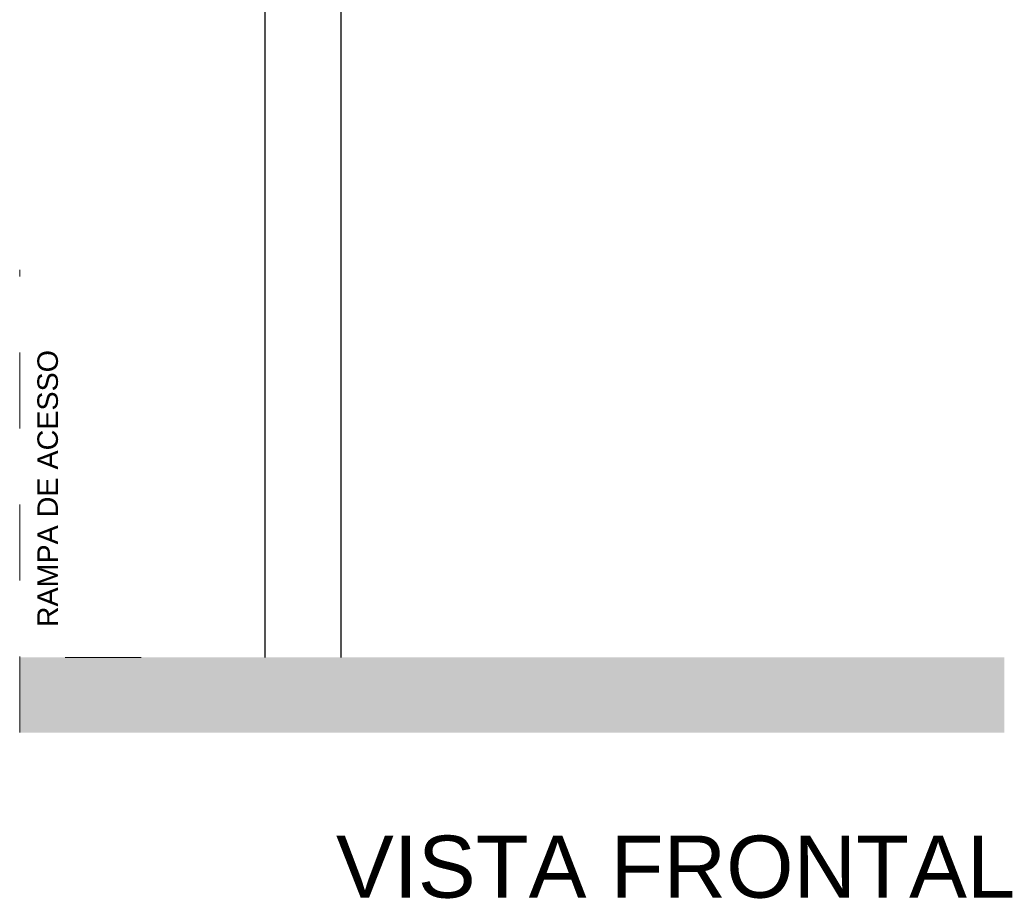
# Model space of a CAD drawing. Extents: x -98 to 248, y -55 to 13.
# Tile 69 of 117: x 164.73 to 166.02, y -18.09 to -16.96. Entities that reach past the tile are written whole.
import ezdxf

# ---------------------------------------------------------------- set-up
doc = ezdxf.new("R2010")
doc.units = 0
doc.header["$LTSCALE"] = 0.01
doc.linetypes.add('Projeção', pattern=[0.003969, 0.002381, -0.001587])
doc.linetypes.add('Traço ponto', pattern=[0.015875, 0.00635, -0.004763, 0, -0.004763])
doc.layers.add('A-DETL', color=7, linetype='Continuous', lineweight=5, true_color=0x00a600)
for name, color, linetype, lineweight in [('A-DETL-GENF', 7, 'Continuous', 5), ('A-FLOR-OVHD', 7, 'Projeção', 5), ('G-ANNO-TEXT', 7, 'Continuous', 9)]:
    doc.layers.add(name, color=color, linetype=linetype, lineweight=lineweight)
doc.layers.add('PDF5_Text', color=5, linetype='Continuous')
doc.styles.add('Arial_1', font='arial.ttf', dxfattribs={"height": 0.075})

msp = doc.modelspace()

# ---------------------------------------------------------------- hatches: boundary and pattern name
at = {"layer": 'A-DETL-GENF', "true_color": 0xd2e2c2}
msp.add_hatch(color=254, dxfattribs=at).paths.add_polyline_path([(165.9559, -17.897), (166.0207, -17.897), (166.0207, -17.798), (164.7251, -17.798), (164.7251, -17.897), (165.1866, -17.897)])

# ---------------------------------------------------------------- linework, layer by layer
for points in [[(165.0476, -15.8402), (165.0476, -17.798)], [(165.1476, -16.618), (165.1476, -17.798)]]:
    msp.add_lwpolyline(points)
at = {"layer": 'A-DETL', "color": 7, "linetype": 'Traço ponto'}
msp.add_line((164.7251, -17.897), (164.7251, -17.288), dxfattribs=at)
at = {"layer": 'A-FLOR-OVHD'}
msp.add_line((164.8851, -17.798), (164.7251, -17.798), dxfattribs=at)

# ---------------------------------------------------------------- texts
at = {"layer": 'G-ANNO-TEXT', "insert": (164.7484, -17.7583), "char_height": 0.027, "width": 0.563987, "attachment_point": 1, "rotation": 90, "style": 'Arial_1'}
msp.add_mtext('RAMPA DE ACESSO ', dxfattribs=at)
at = {"layer": 'PDF5_Text', "insert": (165.1413, -18.1154), "char_height": 0.08166, "attachment_point": 7, "style": 'Arial_1'}
msp.add_mtext('VISTA FRONTAL', dxfattribs=at)

doc.saveas('drawing.dxf')
